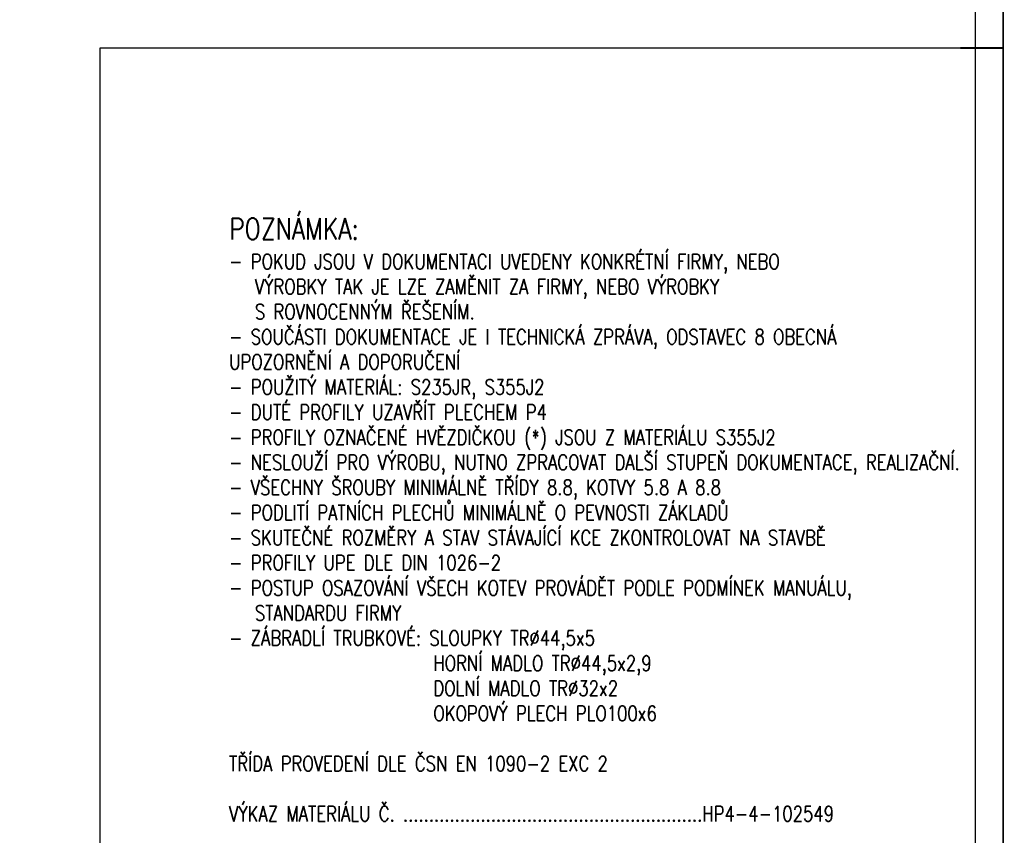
# Paper-space layout 'Layout1' of a CAD drawing. Extents: x -2 to 1033, y -36 to 596.
# Tile 46 of 64: x 612 to 841, y 114 to 304. Entities that reach past the tile are written whole.
import ezdxf
from ezdxf.enums import TextEntityAlignment as Align

# ---------------------------------------------------------------- set-up
doc = ezdxf.new("R2010")
doc.units = 0
doc.layers.get('DEFPOINTS').update_dxf_attribs({"color": 132, "linetype": 'CONTINUOUS'})
doc.layers.add('RAMECEK_HP', color=251, linetype='CONTINUOUS')
doc.layers.add('SS_TEXT35', color=2, linetype='CONTINUOUS', lineweight=35)
doc.styles.add('ROMANS', font='romans.shx', dxfattribs={"width": 0.8})

# ---------------------------------------------------------------- blocks, each defined once
blk = doc.blocks.new('*U6')
at = {"layer": 'DEFPOINTS'}
blk.add_lwpolyline([(841, 0), (631, 0), (631, 297), (841, 297)], close=True, dxfattribs=at)
at = {"layer": 'RAMECEK_HP', "lineweight": 35, "const_width": 0.35}
for points in [[(0, 594), (0, 0), (841, 0), (841, 594)], [(6.5, 587.5), (6.5, 6.5), (834.5, 6.5), (834.5, 587.5)]]:
    blk.add_lwpolyline(points, close=True, dxfattribs=at)
at = {"layer": 'RAMECEK_HP', "lineweight": 50, "const_width": 0.5}
blk.add_lwpolyline([(841, 297), (831, 297)], dxfattribs=at)
blk.add_lwpolyline([(841, 297), (831, 297)], dxfattribs=at)
at = {"layer": 'DEFPOINTS', "style": 'ROMANS', "width": 0.8}
blk.add_attdef('TISK', text='', height=10, dxfattribs=at).set_placement((841, -33), align=Align.RIGHT)

psp = doc.layouts.get("Layout1")

# ---------------------------------------------------------------- block references
at = {"layer": 'RAMECEK_HP'}
psp.add_blockref('*U6', (0, 0), dxfattribs=at)

# ---------------------------------------------------------------- texts
at = {"layer": 'SS_TEXT35', "insert": (661, 117.25), "char_height": 3.5, "attachment_point": 7, "style": 'ROMANS'}
psp.add_mtext_dynamic_manual_height_columns('\\pxt1.71429;{\\H1.42857x;\\C4;POZNÁMKA:\\H0.7x;\\P\\pt1.71429,2;}- POKUD JSOU V\\~DOKUMENTACI UVEDENY KONKRÉTNÍ FIRMY, NEBO ^I^IVÝROBKY TAK JE LZE ZAMĚNIT ZA FIRMY, NEBO VÝROBKY ^I^I^IS\\~ROVNOCENNÝM ŘEŠENÍM.\\P- SOUČÁSTI DOKUMENTACE JE I TECHNICKÁ ZPRÁVA, ODSTAVEC 8 OBECNÁ UPOZORNĚNÍ A DOPORUČENÍ\\P\\pb0.25,t1.71429;- POUŽITÝ MATERIÁL: S235JR, S355J2\\P- DUTÉ PROFILY UZAVŘÍT PLECHEM P4\\P{\\A1;- PROFILY OZNAČENÉ HVĚZDIČKOU (*) JSOU Z MATERIÁLU S355J2\\P}- NESLOUŽÍ PRO VÝROBU, NUTNO ZPRACOVAT DALŠÍ STUPEŇ DOKUMENTACE, REALIZAČNÍ.\\P- VŠECHNY ŠROUBY MINIMÁLNĚ TŘÍDY 8.8, KOTVY 5.8 A 8.8\\P- PODLITÍ PATNÍCH PLECHŮ MINIMÁLNĚ O PEVNOSTI ZÁKLADŮ\\P- SKUTEČNÉ ROZMĚRY A STAV STÁVAJÍCÍ KCE ZKONTROLOVAT NA STAVBĚ\\P- PROFILY UPE DLE DIN 1026-2\\P- POSTUP OSAZOVÁNÍ VŠECH KOTEV PROVÁDĚT PODLE PODMÍNEK MANUÁLU, ^ISTANDARDU FIRMY\\P\\pt1.71429,15;- ZÁBRADLÍ TRUBKOVÉ: SLOUPKY TR%%C44,5x5\\P\\pt1.71429,13.571;^I^IHORNÍ MADLO TR%%C44,5x2,9\\P\\pql;^I^IDOLNÍ MADLO TR%%C32x2\\P\\pq*,t1.71429,13.57143,15;^I^IOKOPOVÝ PLECH PLO100x6\\P\\pt1.71429;\\PTŘÍDA PROVEDENÍ DLE ČSN EN 1090-2 EXC 2\\P\\PVÝKAZ MATERIÁLU Č. ..........................................................HP4-4-102549', width=171.23819, gutter_width=17.5, heights=[216.8011], dxfattribs=at)

doc.saveas('drawing.dxf')
